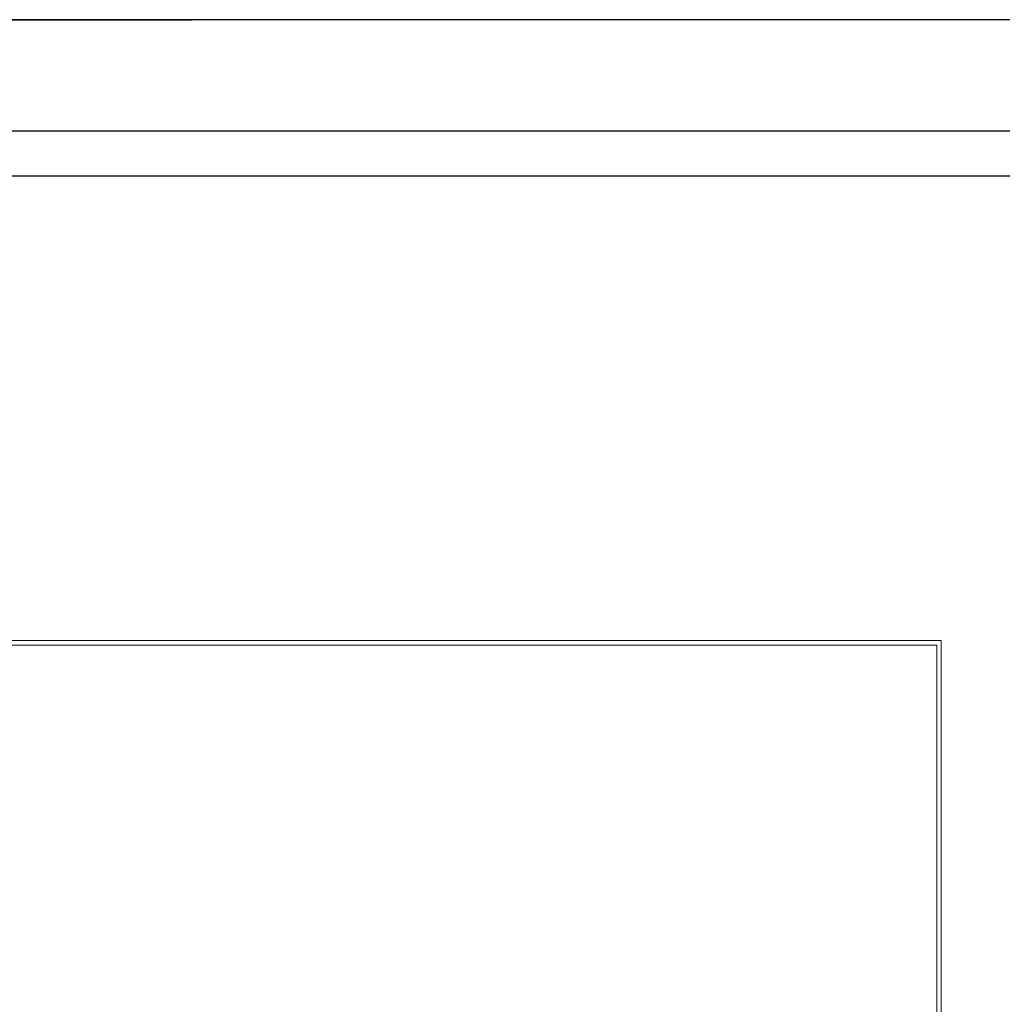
# Model space of a CAD drawing. Header units: metres. Extents: x 0 to 0.84, y 0 to 0.297.
# Tile 50 of 51: x 0.722 to 0.766, y 0.253 to 0.297. Entities that reach past the tile are written whole.
import ezdxf

# ---------------------------------------------------------------- set-up
doc = ezdxf.new("R2010")
doc.units = ezdxf.units.M
doc.linetypes.add('Teckovana 0.5x', pattern=[0.04, 0, -0.04])
doc.layers.add('Legende_ Beschreibung', color=7, linetype='Continuous', lineweight=25)
doc.layers.add('Standard', color=7, linetype='Continuous', lineweight=25)

msp = doc.modelspace()

# ---------------------------------------------------------------- linework, layer by layer
at = {"layer": 'Legende_ Beschreibung', "color": 7, "linetype": 'Continuous', "lineweight": 25, "transparency": 33554687}
msp.add_line((0.655, 0.29), (0.83, 0.29), dxfattribs=at)
at = {"layer": 'Standard', "color": 7, "linetype": 'Teckovana 0.5x', "lineweight": 35, "transparency": 33554687}
msp.add_line((0.63, 0.297), (0.84, 0.297), dxfattribs=at)
at = {"layer": 'Standard', "color": 7, "linetype": 'Continuous', "lineweight": 25, "transparency": 33554687}
for points in [[(0, 0), (0.84, 0), (0.84, 0.297), (0, 0.297), (0, 0)], [(0.005, 0.005), (0.835, 0.005), (0.835, 0.292), (0.005, 0.292), (0.005, 0.005)]]:
    msp.add_lwpolyline(points, close=True, dxfattribs=at)
at = {"layer": 'Standard', "color": 7, "linetype": 'Continuous', "lineweight": 13, "transparency": 33554687}
for points in [[(0.663102, 0.228375), (0.763568, 0.228375), (0.763568, 0.269175), (0.663102, 0.269175), (0.663102, 0.228375)], [(0.663302, 0.228575), (0.763368, 0.228575), (0.763368, 0.268975), (0.663302, 0.268975), (0.663302, 0.228575)]]:
    msp.add_lwpolyline(points, dxfattribs=at)

doc.saveas('drawing.dxf')
